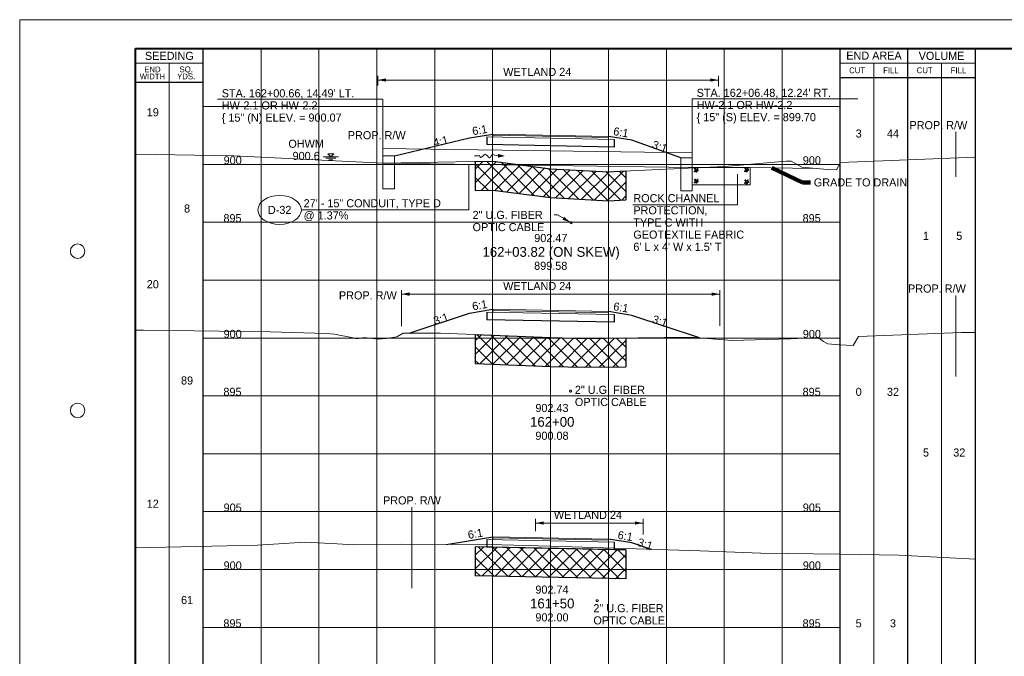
# Paper-space layout 'Layout1' of a CAD drawing. Header units: feet. Extents: x -1084 to 2301, y -843 to 1840.
# Tile 13 of 46: x -10 to 75, y 398 to 452. Entities that reach past the tile are written whole.
import ezdxf
from ezdxf.enums import TextEntityAlignment as Align

# ---------------------------------------------------------------- set-up
doc = ezdxf.new("R2010")
doc.units = ezdxf.units.FT
doc.header["$LTSCALE"] = 10
doc.header["$MEASUREMENT"] = 0
for name, pattern in [('DGN Style 2', [42.257429, 25.354457, -16.902971]), ('DGN Style 3', [59.1604, 42.257429, -16.902971]), ('DGN Style 5', [29.5802, 12.677229, -16.902971]), ('rowpr', [5.45, 1, -0.225, -0.225, 4]), ('stream', [1.4, 0.7, -0.1, 0.1, -0.1, 0.1, -0.1, 0.1, -0.1])]:
    doc.linetypes.add(name, pattern=pattern)
for name, color, linetype, lineweight in [('DR_P_Ditch', 133, 'stream', 13), ('DR_P_Erosion_Control', 7, 'Continuous', 13), ('DR_P_Flow_Arrow', 151, 'Continuous', 13), ('DR_P_Headwall', 120, 'Continuous', 13), ('DR_P_Storm_Sewer', 151, 'Continuous', 13), ('DR_P_Text', 7, 'Continuous', 13), ('DR_X_Storm_Sewer', 151, 'DGN Style 5', 0), ('DR_X_Text', 7, 'Continuous', 0), ('EV_Ecological_Text', 7, 'Continuous', 13), ('PV_P_Text', 7, 'Continuous', 13), ('RW_P_Fee_RW', 193, 'rowpr', 40), ('SH_Border', 7, 'Continuous', 40), ('SH_Data', 7, 'Continuous', 0), ('SH_Major_Grid_Line', 254, 'Continuous', 13), ('SH_Text', 7, 'Continuous', 13), ('TX_P_1', 7, 'Continuous', 13), ('TX_P_5', 7, 'Continuous', 13), ('TX_X_5', 7, 'Continuous', 0), ('UT_X_Telecom', 30, 'Continuous', 0), ('UT_X_Telecom_Text', 7, 'Continuous', 0), ('XS_P_Finished_Grade', 3, 'Continuous', 30), ('XS_P_Pavt_Surface', 251, 'Continuous', 13), ('XS_P_Subgrade', 4, 'Continuous', 30), ('XS_P_Undercut', 230, 'Continuous', 30), ('XS_X_Ground_Line', 3, 'DGN Style 2', 13)]:
    doc.layers.add(name, color=color, linetype=linetype, lineweight=lineweight)
doc.layers.add('SH_Cut_Line', color=7, linetype='DGN Style 3', lineweight=0, plot=False)
doc.layers.add('XS_P_Pavt_Layers', color=251, linetype='Continuous', lineweight=0, transparency=0.5)
doc.styles.add('Slanted-Normal LS 0.50', font='font31.shx', dxfattribs={"height": 0.14})
doc.styles.add('Slanted-Normal LS 0.50_0', font='font31.shx')
doc.styles.add('Slanted-Sub Title', font='font31.shx', dxfattribs={"height": 0.17})
doc.styles.add('Style-font30', font='font30.shx')
doc.styles.add('Style-font31', font='font31.shx')
doc.styles.add('Style-font70', font='font70.shx')
doc.dimstyles.new('Dec-1  Slanted', dxfattribs={"dimtxt": 0.14, "dimasz": 0.14, "dimexe": 0.07, "dimexo": 0.07, "dimgap": 0.07, "dimtad": 1, "dimdec": 1, "dimzin": 3, "dimdsep": 46, "dimtxsty": 'Slanted-Normal LS 0.50', "dimcen": 0.09, "dimclrd": 97, "dimclre": 97, "dimclrt": 7, "dimadec": 1, "dimazin": 3, "dimtfac": 1, "dimtdec": 1, "dimtofl": 0, "dimtmove": 1, "dimatfit": 1, "dimfxl": 1, "dimtzin": 3, "dimlwd": 0, "dimlwe": 0, "dimarcsym": 0})

# ---------------------------------------------------------------- blocks, each defined once
blk = doc.blocks.new('CROSS_SPLIT')
at = {"layer": 'SH_Border', "color": 7, "linetype": 'Continuous', "lineweight": 40, "flags": 128}
blk.add_lwpolyline([(2, 21.5), (33.5, 21.5), (33.5, 0.5), (2, 0.5), (2, 21.5)], close=True, dxfattribs=at)
at = {"layer": 'SH_Border', "color": 7, "linetype": 'Continuous', "lineweight": 0}
for centre in [(1, 18), (1, 15.25)]:
    blk.add_circle(centre, 0.125, dxfattribs=at)
at = {"layer": 'SH_Cut_Line', "color": 7, "linetype": 'DGN Style 3', "lineweight": 0, "flags": 128}
blk.add_lwpolyline([(0, 0), (34, 0), (34, 22), (0, 22), (0, 0)], close=True, dxfattribs=at)
at = {"layer": 'SH_Data', "color": 7, "linetype": 'Continuous', "lineweight": 30}
for p, q in [((3.167, 0.5), (3.167, 21.5)), ((14.166, 0.5), (14.166, 21.5)), ((15.333, 0.5), (15.333, 21.5)), ((16.5, 0.5), (16.5, 21.5)), ((3.167, 20.917), (2, 20.917)), ((14.166, 21), (16.5, 21))]:
    blk.add_line(p, q, dxfattribs=at)
at = {"layer": 'SH_Data', "color": 7, "linetype": 'Continuous', "lineweight": 0}
for p, q in [((3.167, 21.25), (2, 21.25)), ((14.166, 21.25), (16.5, 21.25))]:
    blk.add_line(p, q, dxfattribs=at)
at = {"layer": 'SH_Data', "color": 7, "linetype": 'Continuous', "lineweight": 13}
for p, q in [((2.583, 0.5), (2.583, 21.25)), ((14.75, 0.5), (14.75, 21.25)), ((15.917, 0.5), (15.917, 21.25))]:
    blk.add_line(p, q, dxfattribs=at)
at = {"layer": 'SH_Major_Grid_Line', "color": 254, "linetype": 'Continuous', "lineweight": 13}
for p, q in [((4.167, 0.5), (4.167, 21.5)), ((5.167, 0.5), (5.167, 21.5)), ((6.167, 0.5), (6.167, 21.5)), ((7.167, 0.5), (7.167, 21.5)), ((8.166, 0.5), (8.166, 21.5)), ((9.166, 0.5), (9.166, 21.5)), ((10.166, 0.5), (10.166, 21.5)), ((11.166, 0.5), (11.166, 21.5)), ((12.166, 0.5), (12.166, 21.5)), ((13.166, 0.5), (13.166, 21.5)), ((3.167, 20.5), (14.166, 20.5)), ((3.167, 19.5), (14.166, 19.5)), ((3.167, 18.5), (14.166, 18.5)), ((3.167, 17.5), (14.166, 17.5)), ((3.167, 16.5), (14.166, 16.5)), ((3.167, 15.5), (14.166, 15.5)), ((3.167, 14.5), (14.166, 14.5)), ((3.167, 13.5), (14.166, 13.5)), ((3.167, 12.5), (14.166, 12.5)), ((3.167, 11.5), (14.166, 11.5))]:
    blk.add_line(p, q, dxfattribs=at)
at = {"layer": 'SH_Data', "color": 7, "linetype": 'Continuous', "lineweight": 13, "style": 'Style-font30'}
for s, p in [('SEEDING', (2.584, 21.375)), ('END AREA', (14.75, 21.379)), ('VOLUME', (15.917, 21.375))]:
    blk.add_text(s, height=0.14, dxfattribs=at).set_placement(p, align=Align.MIDDLE_CENTER)
at = {"layer": 'SH_Data', "color": 7, "linetype": 'Continuous', "lineweight": 0, "style": 'Style-font30'}
for s, p in [('CUT', (14.459, 21.125)), ('FILL', (15.042, 21.125)), ('CUT', (15.625, 21.125)), ('FILL', (16.208, 21.125))]:
    blk.add_text(s, height=0.1, dxfattribs=at).set_placement(p, align=Align.MIDDLE_CENTER)
at = {"layer": 'SH_Data', "color": 7, "linetype": 'Continuous', "lineweight": 0, "char_height": 0.14, "attachment_point": 5, "line_spacing_factor": 0.728571, "style": 'Style-font30'}
for s, insert in [('\\H0.714286x;END\\PWIDTH', (2.292, 21.08)), ('\\H0.714286x;SQ.\\PYDS.', (2.875, 21.08))]:
    blk.add_mtext(s, dxfattribs=dict(at, insert=insert))
at = {"layer": 'SH_Data', "lineweight": 13, "style": 'Style-font30'}
for p in [(32.92, 21.004), (33.42, 21.004)]:
    blk.add_attdef('Text', text='', height=0.14, rotation=90, dxfattribs=at).set_placement(p, align=Align.CENTER)
at = {"layer": 'SH_Data', "color": 7, "linetype": 'Continuous', "lineweight": 0, "style": 'Style-font70'}
for p in [(32.75, 13.25), (33.252, 13.25)]:
    blk.add_attdef('Text', text='', height=0.25, rotation=90, dxfattribs=at).set_placement(p, align=Align.MIDDLE_CENTER)
at = {"layer": 'TX_P_1', "color": 7, "style": 'Style-font70'}
for p in [(32.75, 3.75), (33.25, 3.75)]:
    blk.add_attdef('Text', text='', height=0.25, rotation=90, dxfattribs=at).set_placement(p, align=Align.MIDDLE_CENTER)
blk = doc.blocks.new('XS POINT_362')
at = {"layer": 'RW_P_Fee_RW', "linetype": 'Continuous', "lineweight": 13}
blk.add_line((0, 3.5), (0, -3.5), dxfattribs=at)
blk = doc.blocks.new('GPKLBL_462')
at = {"layer": 'TX_P_5', "linetype": 'Continuous', "extrusion": (0, 0, -1), "insert": (-0.462, 0.97), "char_height": 0.7, "attachment_point": 3, "text_direction": (-0.986394, 0.164399, 0), "line_spacing_factor": 0.6, "style": 'Style-font31'}
blk.add_mtext('6:1', dxfattribs=at)
blk = doc.blocks.new('GPKLBL_463')
at = {"layer": 'TX_P_5', "linetype": 'Continuous', "insert": (-0.511, 0.978), "char_height": 0.7, "attachment_point": 1, "rotation": 350.53768, "line_spacing_factor": 0.6, "style": 'Style-font31'}
blk.add_mtext('6:1', dxfattribs=at)
blk = doc.blocks.new('GPKLBL_464')
at = {"layer": 'TX_P_5', "insert": (-1.211, 1.342), "char_height": 0.7, "attachment_point": 7, "rotation": 341.56505, "style": 'Style-font31'}
blk.add_mtext('3:1', dxfattribs=at)
blk = doc.blocks.new('XS POINT_363')
at = {"layer": 'RW_P_Fee_RW', "linetype": 'Continuous', "lineweight": 13}
blk.add_line((0, 3.5), (0, -3.5), dxfattribs=at)
blk = doc.blocks.new('XS POINT_364')
at = {"layer": 'RW_P_Fee_RW', "linetype": 'Continuous', "lineweight": 13}
blk.add_line((0, 3.5), (0, -3.5), dxfattribs=at)
blk = doc.blocks.new('GPKLBL_465')
at = {"layer": 'TX_P_5', "linetype": 'Continuous', "extrusion": (0, 0, -1), "insert": (-0.462, 0.97), "char_height": 0.7, "attachment_point": 3, "text_direction": (-0.986394, 0.164399, 0), "line_spacing_factor": 0.6, "style": 'Style-font31'}
blk.add_mtext('6:1', dxfattribs=at)
blk = doc.blocks.new('GPKLBL_466')
at = {"layer": 'TX_P_5', "linetype": 'Continuous', "insert": (-0.511, 0.978), "char_height": 0.7, "attachment_point": 1, "rotation": 350.53768, "line_spacing_factor": 0.6, "style": 'Style-font31'}
blk.add_mtext('6:1', dxfattribs=at)
blk = doc.blocks.new('GPKLBL_467')
at = {"layer": 'TX_P_5', "insert": (-1.211, 1.342), "char_height": 0.7, "attachment_point": 7, "rotation": 341.56505, "style": 'Style-font31'}
blk.add_mtext('3:1', dxfattribs=at)
blk = doc.blocks.new('GPKLBL_468')
at = {"layer": 'TX_P_5', "extrusion": (0, 0, -1), "insert": (-1.19, 1.335), "char_height": 0.7, "attachment_point": 9, "text_direction": (-0.948683, 0.316228, 0), "style": 'Style-font31'}
blk.add_mtext('3:1', dxfattribs=at)
blk = doc.blocks.new('GPKLBL_469')
at = {"layer": 'TX_P_5', "linetype": 'Continuous', "extrusion": (0, 0, -1), "insert": (-0.462, 0.97), "char_height": 0.7, "attachment_point": 3, "text_direction": (-0.986394, 0.164399, 0), "line_spacing_factor": 0.6, "style": 'Style-font31'}
blk.add_mtext('6:1', dxfattribs=at)
blk = doc.blocks.new('GPKLBL_470')
at = {"layer": 'TX_P_5', "linetype": 'Continuous', "insert": (-0.511, 0.978), "char_height": 0.7, "attachment_point": 1, "rotation": 350.53768, "line_spacing_factor": 0.6, "style": 'Style-font31'}
blk.add_mtext('6:1', dxfattribs=at)
blk = doc.blocks.new('DFL-P_87')
at = {"layer": 'DR_P_Flow_Arrow', "color": 151, "linetype": 'Continuous', "lineweight": 13}
blk.add_open_spline([(-0.08, 0), (-0.081, 0), (-0.082, 0), (-0.083, 0), (-0.094, 0), (-0.105, 0.005), (-0.116, 0.008), (-0.123, 0.01), (-0.131, 0.013), (-0.137, 0.015), (-0.151, 0.02), (-0.165, -0.02), (-0.179, -0.022), (-0.195, -0.023), (-0.212, 0.018), (-0.228, 0.019), (-0.245, 0.021), (-0.266, -0.028), (-0.284, -0.022), (-0.29, -0.02), (-0.287, 0.001), (-0.295, 0.001), (-0.313, 0), (-0.332, 0), (-0.35, 0)], degree=3, knots=[0, 0, 0, 0, 0.009646, 0.009646, 0.009646, 0.112481, 0.112481, 0.112481, 0.179673, 0.179673, 0.179673, 0.350625, 0.350625, 0.350625, 0.544565, 0.544565, 0.544565, 0.756426, 0.756426, 0.756426, 0.832712, 0.832712, 0.832712, 1, 1, 1, 1], dxfattribs=at)
at = {"layer": 'DR_P_Flow_Arrow', "color": 151, "linetype": 'Continuous', "lineweight": 0, "extrusion": (0, 0, -1)}
blk.add_solid([(0.08, 0.022), (0, 0), (0.08, -0.021)], dxfattribs=at)
blk = doc.blocks.new('XS POINT_365')
at = {"layer": 'RW_P_Fee_RW', "linetype": 'Continuous', "lineweight": 13}
blk.add_line((0, 3.5), (0, -3.5), dxfattribs=at)
blk = doc.blocks.new('WSELEV_7')
at = {"layer": 'DR_X_Storm_Sewer', "linetype": 'Continuous'}
for p, q in [((-0.135, 0), (0.135, 0)), ((0, 0), (-0.053, 0.053)), ((-0.053, 0.053), (0.053, 0.053)), ((0, 0), (0.053, 0.053)), ((-0.085, -0.025), (0.085, -0.025)), ((-0.035, -0.05), (0.035, -0.05))]:
    blk.add_line(p, q, dxfattribs=at)
blk = doc.blocks.new('GPKLBL_471')
at = {"layer": 'TX_P_5', "insert": (-1.211, 1.342), "char_height": 0.7, "attachment_point": 7, "rotation": 341.56505, "style": 'Style-font31'}
blk.add_mtext('3:1', dxfattribs=at)
blk = doc.blocks.new('GPKLBL_472')
at = {"layer": 'TX_P_5', "extrusion": (0, 0, -1), "insert": (-1.19, 1.335), "char_height": 0.7, "attachment_point": 9, "text_direction": (-0.948683, 0.316228, 0), "style": 'Style-font31'}
blk.add_mtext('4:1', dxfattribs=at)
blk = doc.blocks.new('RCP')
at = {"layer": 'DR_P_Erosion_Control'}
for points, knots in [([(0.018, 0.094), (0.034, 0.1), (0.049, 0.107), (0.065, 0.113), (0.073, 0.116), (0.077, 0.099), (0.078, 0.091), (0.079, 0.081), (0.071, 0.071), (0.063, 0.061), (0.052, 0.047), (0.024, 0.038), (0.018, 0.052), (0.015, 0.06), (0.014, 0.068), (0.014, 0.076), (0.014, 0.08), (0.012, 0.085), (0.014, 0.089), (0.016, 0.09), (0.017, 0.092), (0.018, 0.094)], [0, 0, 0, 0, 0.258176, 0.258176, 0.258176, 0.385117, 0.385117, 0.385117, 0.555016, 0.555016, 0.555016, 0.785627, 0.785627, 0.785627, 0.908123, 0.908123, 0.908123, 0.969027, 0.969027, 0.969027, 1, 1, 1, 1]), ([(0.047, 0.33), (0.055, 0.335), (0.064, 0.339), (0.072, 0.343), (0.081, 0.347), (0.092, 0.348), (0.102, 0.349), (0.109, 0.349), (0.116, 0.347), (0.123, 0.341), (0.129, 0.335), (0.128, 0.327), (0.127, 0.32), (0.124, 0.31), (0.12, 0.299), (0.109, 0.291), (0.099, 0.282), (0.089, 0.281), (0.078, 0.279), (0.067, 0.276), (0.054, 0.269), (0.043, 0.279), (0.036, 0.286), (0.034, 0.293), (0.034, 0.301), (0.035, 0.307), (0.035, 0.315), (0.04, 0.321), (0.042, 0.324), (0.044, 0.327), (0.047, 0.33)], [0, 0, 0, 0, 0.107172, 0.107172, 0.107172, 0.224609, 0.224609, 0.224609, 0.311187, 0.311187, 0.311187, 0.390245, 0.390245, 0.390245, 0.521508, 0.521508, 0.521508, 0.650159, 0.650159, 0.650159, 0.785017, 0.785017, 0.785017, 0.874079, 0.874079, 0.874079, 0.953282, 0.953282, 0.953282, 1, 1, 1, 1]), ([(0.156, 0.261), (0.171, 0.264), (0.186, 0.267), (0.201, 0.269), (0.216, 0.271), (0.223, 0.245), (0.227, 0.231), (0.23, 0.218), (0.228, 0.202), (0.217, 0.19), (0.204, 0.176), (0.189, 0.17), (0.173, 0.165), (0.159, 0.161), (0.143, 0.159), (0.129, 0.165), (0.12, 0.169), (0.114, 0.175), (0.109, 0.183), (0.1, 0.197), (0.098, 0.215), (0.105, 0.228), (0.11, 0.236), (0.117, 0.244), (0.126, 0.249), (0.133, 0.254), (0.14, 0.258), (0.148, 0.26), (0.151, 0.26), (0.154, 0.261), (0.156, 0.262)], [0, 0, 0, 0, 0.126661, 0.126661, 0.126661, 0.253188, 0.253188, 0.253188, 0.368171, 0.368171, 0.368171, 0.509113, 0.509113, 0.509113, 0.63015, 0.63015, 0.63015, 0.70369, 0.70369, 0.70369, 0.826515, 0.826515, 0.826515, 0.907901, 0.907901, 0.907901, 0.976801, 0.976801, 0.976801, 1, 1, 1, 1]), ([(0.158, 0.106), (0.17, 0.109), (0.181, 0.113), (0.193, 0.116), (0.211, 0.12), (0.228, 0.117), (0.245, 0.102), (0.259, 0.091), (0.26, 0.075), (0.256, 0.062), (0.252, 0.047), (0.242, 0.032), (0.227, 0.019), (0.208, 0.002), (0.181, -0.004), (0.162, 0.008), (0.146, 0.017), (0.129, 0.031), (0.126, 0.047), (0.124, 0.058), (0.13, 0.07), (0.136, 0.079), (0.14, 0.086), (0.144, 0.093), (0.15, 0.099), (0.152, 0.101), (0.155, 0.104), (0.158, 0.106)], [0, 0, 0, 0, 0.098896, 0.098896, 0.098896, 0.24332, 0.24332, 0.24332, 0.355319, 0.355319, 0.355319, 0.496743, 0.496743, 0.496743, 0.673566, 0.673566, 0.673566, 0.816859, 0.816859, 0.816859, 0.906168, 0.906168, 0.906168, 0.969895, 0.969895, 0.969895, 1, 1, 1, 1]), ([(0.287, 0.352), (0.3, 0.354), (0.312, 0.356), (0.325, 0.358), (0.336, 0.359), (0.339, 0.335), (0.335, 0.325), (0.331, 0.314), (0.322, 0.303), (0.311, 0.295), (0.301, 0.287), (0.279, 0.289), (0.273, 0.301), (0.269, 0.309), (0.271, 0.318), (0.273, 0.326), (0.274, 0.331), (0.275, 0.337), (0.279, 0.342), (0.281, 0.345), (0.284, 0.349), (0.287, 0.352)], [0, 0, 0, 0, 0.188286, 0.188286, 0.188286, 0.356428, 0.356428, 0.356428, 0.541746, 0.541746, 0.541746, 0.732506, 0.732506, 0.732506, 0.852511, 0.852511, 0.852511, 0.937171, 0.937171, 0.937171, 1, 1, 1, 1]), ([(0.307, 0.203), (0.319, 0.208), (0.331, 0.213), (0.342, 0.218), (0.355, 0.224), (0.36, 0.197), (0.363, 0.184), (0.366, 0.171), (0.363, 0.157), (0.352, 0.144), (0.342, 0.132), (0.331, 0.126), (0.319, 0.123), (0.309, 0.12), (0.297, 0.119), (0.288, 0.129), (0.276, 0.14), (0.272, 0.153), (0.274, 0.165), (0.276, 0.174), (0.28, 0.186), (0.289, 0.191), (0.295, 0.195), (0.301, 0.199), (0.307, 0.203)], [0, 0, 0, 0, 0.135762, 0.135762, 0.135762, 0.276579, 0.276579, 0.276579, 0.425633, 0.425633, 0.425633, 0.565886, 0.565886, 0.565886, 0.678149, 0.678149, 0.678149, 0.814077, 0.814077, 0.814077, 0.922173, 0.922173, 0.922173, 1, 1, 1, 1])]:
    blk.add_open_spline(points, degree=3, knots=knots, dxfattribs=at)

psp = doc.layouts.get("Layout1")

# ---------------------------------------------------------------- hatches: boundary and pattern name
at = {"layer": 'XS_P_Undercut', "lineweight": 0}
h = psp.add_hatch(dxfattribs=at)
h.set_pattern_fill('CROSSHATCH', color=256, style=0, pattern_type=2)
h.set_pattern_definition([(45, (32.5026, 439.23155), (-0.589255, 0.589255), []), (315, (32.5026, 439.23155), (0.589255, 0.589255), [])])
h.paths.add_polyline_path([(42.332, 436.931), (42.332, 439.431), (40.833, 439.363), (35.833, 439.627), (30.832, 440.273), (29.332, 440.248), (29.332, 437.748), (30.832, 437.773), (35.833, 437.127), (40.833, 436.863)])
h = psp.add_hatch(dxfattribs=at)
h.set_pattern_fill('CROSSHATCH', color=256, style=0, pattern_type=2)
h.set_pattern_definition([(45, (39.0894, 426.2594), (-0.589255, 0.589255), []), (315, (39.0894, 426.2594), (0.589255, 0.589255), [])])
h.paths.add_polyline_path([(42.332, 422.506), (42.332, 425.006), (38.792, 424.97), (35.833, 425.04), (29.332, 425.297), (29.332, 422.797), (35.833, 422.54), (38.792, 422.47)])
h = psp.add_hatch(dxfattribs=at)
h.set_pattern_fill('CROSSHATCH', color=256, style=0, pattern_type=2)
h.set_pattern_definition([(45, (39.83804, 404.96225), (-0.589255, 0.589255), []), (315, (39.83804, 404.96225), (0.589255, 0.589255), [])])
h.paths.add_polyline_path([(29.332, 406.949), (29.332, 404.449), (42.332, 404.189), (42.332, 406.689), (41.333, 406.709), (30.333, 406.929)])

# ---------------------------------------------------------------- linework, layer by layer
at = {"layer": 'DR_P_Ditch'}
psp.add_line((53.067, 439.743), (58.533, 439.657), dxfattribs=at)
at = {"layer": 'DR_P_Erosion_Control'}
for p, q in [((48.067, 439.743), (53.067, 439.743)), ((48.067, 438.243), (48.067, 439.743)), ((53.067, 439.743), (53.067, 438.243)), ((51.966, 436.513), (51.966, 439.165)), ((53.067, 438.243), (48.067, 438.243))]:
    psp.add_line(p, q, dxfattribs=at)
at = {"layer": 'DR_P_Headwall'}
for p, q in [((21.348, 440.738), (22.348, 440.738)), ((21.348, 437.891), (21.348, 440.738)), ((22.348, 440.738), (22.348, 437.891)), ((47.067, 440.568), (48.067, 440.568)), ((47.067, 437.721), (47.067, 440.568)), ((48.067, 440.568), (48.067, 437.721)), ((22.348, 437.891), (21.348, 437.891)), ((48.067, 437.721), (47.067, 437.721))]:
    psp.add_line(p, q, dxfattribs=at)
at = {"layer": 'DR_P_Storm_Sewer'}
for p, q in [((21.348, 441.363), (21.348, 440.113)), ((21.348, 441.363), (48.067, 440.993)), ((48.067, 440.993), (48.067, 439.743)), ((21.348, 440.113), (48.067, 439.743))]:
    psp.add_line(p, q, dxfattribs=at)
at = {"layer": 'DR_P_Text'}
for p, q in [((7.07, 445.638), (21.348, 445.638)), ((21.348, 441.363), (21.348, 445.638)), ((48.067, 445.675), (62.345, 445.675)), ((48.067, 440.993), (48.067, 445.675)), ((28.76, 436.065), (28.76, 440.011)), ((14.315, 436.065), (28.76, 436.065)), ((42.933, 436.513), (51.966, 436.513))]:
    psp.add_line(p, q, dxfattribs=at)
at = {"layer": 'DR_P_Text', "color": 7, "linetype": 'Continuous', "lineweight": 13}
psp.add_ellipse((12.44, 436.065), major_axis=(1.875, 0), ratio=0.666667, dxfattribs=at)
at = {"layer": 'EV_Ecological_Text', "color": 97, "linetype": 'Continuous', "lineweight": 0}
for p, q in [((20.922, 446.82), (20.922, 447.638)), ((20.922, 447.288), (50.322, 447.288)), ((50.322, 446.739), (50.322, 447.638)), ((22.953, 426.009), (22.953, 429.142)), ((22.953, 428.792), (50.442, 428.792)), ((50.442, 426.038), (50.442, 429.142)), ((34.532, 409.015), (43.822, 409.015)), ((34.532, 408.299), (34.532, 409.365)), ((43.822, 408.033), (43.822, 409.365))]:
    psp.add_line(p, q, dxfattribs=at)
at = {"layer": 'EV_Ecological_Text', "color": 4, "linetype": 'Continuous', "lineweight": 0}
for points in [[(21.622, 447.148), (20.922, 447.288), (21.622, 447.428)], [(23.652, 428.652), (22.953, 428.792), (23.652, 428.932)], [(35.233, 408.875), (34.532, 409.015), (35.233, 409.155)]]:
    psp.add_solid(points, dxfattribs=at)
at = {"layer": 'EV_Ecological_Text', "color": 4, "linetype": 'Continuous', "lineweight": 0, "extrusion": (0, 0, -1)}
for points in [[(-49.623, 447.428), (-50.322, 447.288), (-49.623, 447.148)], [(-49.742, 428.932), (-50.442, 428.792), (-49.742, 428.652)], [(-43.122, 409.155), (-43.822, 409.015), (-43.122, 408.875)]]:
    psp.add_solid(points, dxfattribs=at)
at = {"layer": 'RW_P_Fee_RW', "linetype": 'Continuous', "lineweight": 13}
psp.add_line((70.812, 442.799), (70.812, 438.929), dxfattribs=at)
at = {"layer": 'UT_X_Telecom', "linetype": 'DGN Style 3'}
for centre in [(37.612, 434.96), (37.553, 420.409), (39.853, 402.305)]:
    psp.add_circle(centre, 0.0833, dxfattribs=at)
at = {"layer": 'UT_X_Telecom_Text', "color": 97, "linetype": 'Continuous', "lineweight": 0}
for p in [(36.126, 435.627), (37.54, 435.001)]:
    psp.add_line(p, (36.433, 435.627), dxfattribs=at)
at = {"layer": 'UT_X_Telecom_Text', "color": 4, "linetype": 'Continuous', "lineweight": 0}
psp.add_solid([(37, 435.468), (37.54, 435.001), (36.862, 435.224)], dxfattribs=at)
at = {"layer": 'XS_P_Finished_Grade'}
for p, q in [((22.348, 440.738), (28.833, 442.28)), ((28.833, 442.28), (30.832, 442.613)), ((42.833, 442.08), (40.833, 442.413)), ((47.067, 440.568), (42.833, 442.08)), ((23.625, 425.415), (28.833, 427.151)), ((28.833, 427.151), (30.832, 427.484)), ((42.833, 426.951), (40.833, 427.284)), ((48.674, 425.004), (42.833, 426.951)), ((26.821, 407.167), (30.832, 407.835)), ((42.833, 407.302), (40.833, 407.635)), ((44.539, 406.733), (42.833, 407.302))]:
    psp.add_line(p, q, dxfattribs=at)
at = {"layer": 'XS_P_Pavt_Layers', "color": 2, "lineweight": 13}
for p, q in [((41.333, 442.153), (30.333, 442.373)), ((40.833, 442.309), (30.832, 442.509)), ((41.333, 427.024), (30.333, 427.244)), ((40.833, 427.18), (30.832, 427.38)), ((41.333, 407.375), (30.333, 407.595)), ((40.833, 407.531), (30.832, 407.731))]:
    psp.add_line(p, q, dxfattribs=at)
at = {"layer": 'XS_P_Pavt_Surface', "color": 193}
for p, q in [((30.832, 442.613), (30.832, 442.363)), ((40.833, 442.413), (30.832, 442.613)), ((40.833, 442.413), (40.833, 442.163)), ((30.832, 427.484), (30.832, 427.234)), ((40.833, 427.284), (30.832, 427.484)), ((40.833, 427.284), (40.833, 427.034)), ((30.832, 407.835), (30.832, 407.585)), ((40.833, 407.635), (30.832, 407.835)), ((40.833, 407.635), (40.833, 407.385))]:
    psp.add_line(p, q, dxfattribs=at)
at = {"layer": 'XS_P_Subgrade'}
for p, q in [((30.333, 442.373), (30.333, 441.707)), ((41.333, 442.153), (41.333, 441.487)), ((41.333, 441.487), (30.333, 441.707)), ((30.333, 427.244), (30.333, 426.578)), ((41.333, 427.024), (41.333, 426.358)), ((41.333, 426.358), (30.333, 426.578)), ((30.333, 407.595), (30.333, 406.929)), ((41.333, 407.375), (41.333, 406.709)), ((41.333, 406.709), (30.333, 406.929))]:
    psp.add_line(p, q, dxfattribs=at)
at = {"layer": 'XS_P_Undercut'}
for p, q in [((29.332, 440.248), (29.332, 437.748)), ((42.332, 439.431), (42.332, 436.931)), ((29.332, 425.297), (29.332, 422.797)), ((42.332, 425.006), (42.332, 422.506)), ((29.332, 406.949), (29.332, 404.449)), ((42.332, 406.689), (29.332, 406.949)), ((42.332, 406.689), (42.332, 404.189)), ((42.332, 404.189), (29.332, 404.449))]:
    psp.add_line(p, q, dxfattribs=at)
at = {"layer": 'XS_P_Undercut', "flags": 128}
for points in [[(29.332, 440.248), (30.832, 440.273), (35.833, 439.627), (40.833, 439.363), (42.332, 439.431)], [(29.332, 437.748), (30.832, 437.773), (35.833, 437.127), (40.833, 436.863), (42.332, 436.931)], [(29.332, 425.297), (35.833, 425.04), (38.792, 424.97), (42.332, 425.006)], [(29.332, 422.797), (35.833, 422.54), (38.792, 422.47), (42.332, 422.506)]]:
    psp.add_lwpolyline(points, dxfattribs=at)
at = {"layer": 'XS_P_Undercut', "lineweight": 0, "flags": 128}
for points in [[(42.332, 436.931), (42.332, 439.431), (40.833, 439.363), (35.833, 439.627), (30.832, 440.273), (29.332, 440.248), (29.332, 437.748), (30.832, 437.773), (35.833, 437.127), (40.833, 436.863), (42.332, 436.931)], [(42.332, 422.506), (42.332, 425.006), (38.792, 424.97), (35.833, 425.04), (29.332, 425.297), (29.332, 422.797), (35.833, 422.54), (38.792, 422.47), (42.332, 422.506)], [(29.332, 406.949), (29.332, 404.449), (42.332, 404.189), (42.332, 406.689), (41.333, 406.709), (30.333, 406.929), (29.332, 406.949)]]:
    psp.add_lwpolyline(points, close=True, dxfattribs=at)
at = {"layer": 'XS_X_Ground_Line'}
for p, q in [((21.348, 440.113), (8.476, 440.741)), ((50.832, 439.816), (56.158, 440.265))]:
    psp.add_line(p, q, dxfattribs=at)
at = {"layer": 'XS_X_Ground_Line', "flags": 128}
for points in [[(0, 440.869), (8.476, 440.741)], [(56.158, 440.265), (56.596, 440.285), (57.516, 439.762), (59.746, 439.564), (60.502, 439.52), (60.847, 440.173), (72.5, 440.628)], [(21.348, 440.113), (30.832, 440.273), (35.833, 439.627), (40.833, 439.363), (50.832, 439.816)], [(0, 425.686), (0.679, 425.689), (11.625, 425.524), (16.453, 425.402), (17.191, 425.338), (18.8, 425.023), (19.114, 424.93), (19.725, 425.054), (20.955, 424.907), (21.65, 424.951), (22.557, 425.105), (23.096, 425.415), (26.319, 425.416), (35.833, 425.04), (37.212, 424.986), (38.792, 424.97), (47.961, 425.063), (51.49, 424.77), (56.533, 424.925), (58.936, 425.038), (59.398, 424.702), (59.769, 424.497), (60.757, 424.41), (61.953, 424.34), (62.413, 425.138), (71.317, 425.485), (72.5, 425.477)], [(0, 406.864), (10.521, 407.106), (14.636, 407.364), (17.415, 407.23), (18.826, 407.124), (22.979, 407.193), (31.606, 407.134), (35.832, 407.003), (48.755, 406.602), (53.988, 406.422), (60.803, 406.315), (65.901, 406.231), (72.5, 405.895)]]:
    psp.add_lwpolyline(points, dxfattribs=at)

# ---------------------------------------------------------------- block references
at = {"layer": 'DR_P_Erosion_Control'}
for p in [(48.221, 439.318), (52.563, 439.339), (48.221, 438.367), (52.563, 438.311)]:
    psp.add_blockref('RCP', p, dxfattribs=at)
at = {"layer": 'DR_P_Flow_Arrow', "color": 151, "linetype": 'Continuous', "lineweight": 0, "xscale": 7.500000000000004, "yscale": 7.500000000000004, "zscale": 7.500000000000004, "rotation": 359.6354731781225}
psp.add_blockref('DFL-P_87', (31.9, 440.731), dxfattribs=at)
at = {"layer": 'DR_X_Storm_Sewer', "linetype": 'Continuous', "xscale": 5, "yscale": 5, "zscale": 5}
psp.add_blockref('WSELEV_7', (16.859, 440.653), dxfattribs=at)
at = {"layer": 'RW_P_Fee_RW', "linetype": 'Continuous', "lineweight": 13, "xscale": 0.7497694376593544, "yscale": 0.7497694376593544, "zscale": 0.7497694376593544}
psp.add_blockref('XS POINT_365', (20.822, 439.262), dxfattribs=at)
at = {"layer": 'RW_P_Fee_RW', "linetype": 'Continuous', "lineweight": 13}
for name, p in [('XS POINT_364', (70.822, 425.181)), ('XS POINT_363', (20.822, 424.59)), ('XS POINT_362', (23.862, 406.879))]:
    psp.add_blockref(name, p, dxfattribs=at)
at = {"layer": 'SH_Cut_Line', "color": 7, "linetype": 'DGN Style 3', "lineweight": 0, "xscale": 5, "yscale": 5, "zscale": 5}
psp.add_blockref('CROSS_SPLIT', (-10, 342.5), dxfattribs=at)
at = {"layer": 'TX_P_5', "linetype": 'Continuous', "extrusion": (0, 0, -1)}
for name, p in [('GPKLBL_469', (-29.833, 442.447)), ('GPKLBL_465', (-29.833, 427.318)), ('GPKLBL_462', (-29.456, 407.571))]:
    psp.add_blockref(name, p, dxfattribs=at)
at = {"layer": 'TX_P_5', "linetype": 'Continuous'}
for name, p in [('GPKLBL_470', (41.833, 442.247)), ('GPKLBL_466', (41.833, 427.118)), ('GPKLBL_463', (42.209, 407.371))]:
    psp.add_blockref(name, p, dxfattribs=at)
at = {"layer": 'TX_P_5', "extrusion": (0, 0, -1), "rotation": 5.062366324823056}
psp.add_blockref('GPKLBL_472', (-25.75, 440.579), dxfattribs=at)
at = {"layer": 'TX_P_5', "rotation": 358.7911221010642}
psp.add_blockref('GPKLBL_471', (45.711, 440.052), dxfattribs=at)
at = {"layer": 'TX_P_5', "extrusion": (0, 0, -1)}
psp.add_blockref('GPKLBL_468', (-25.912, 425.184), dxfattribs=at)
at = {"layer": 'TX_P_5'}
for name, p in [('GPKLBL_467', (45.753, 424.984)), ('GPKLBL_464', (44.478, 405.721))]:
    psp.add_blockref(name, p, dxfattribs=at)

# ---------------------------------------------------------------- texts
at = {"layer": 'DR_P_Text', "lineweight": 13, "style": 'Slanted-Normal LS 0.50'}
psp.add_text('D-32', height=0.7, dxfattribs=at).set_placement((12.44, 436.065), align=Align.MIDDLE_CENTER)
at = {"layer": 'DR_P_Text', "char_height": 0.7, "line_spacing_factor": 0.9, "style": 'Slanted-Normal LS 0.50'}
for s, insert, attachment_point in [('STA. 162+00.66, 14.49\' LT.\\PHW-2.1 OR HW-2.2\\P\\{ 15" (N) ELEV. = 900.07', (7.443, 446.493), 1), ('STA. 162+06.48, 12.24\' RT.\\PHW-2.1 OR HW-2.2\\P\\{ 15" (S) ELEV. = 899.70', (48.44, 446.53), 1), ('GRADE TO DRAIN', (58.557, 438.438), 4), ('27\' - 15" CONDUIT, TYPE D\\P@ 1.37%', (14.511, 436.99), 1), ("ROCK CHANNEL\\PPROTECTION,\\PTYPE C WITH\\PGEOTEXTILE FABRIC\\P6' L x 4' W x 1.5' T\\P\\P", (42.974, 437.431), 1)]:
    psp.add_mtext(s, dxfattribs=dict(at, insert=insert, attachment_point=attachment_point))
at = {"layer": 'DR_X_Text', "insert": (14.728, 440.371), "char_height": 0.7, "attachment_point": 8, "line_spacing_factor": 0.9, "style": 'Slanted-Normal LS 0.50'}
psp.add_mtext('OHWM\\P900.6', dxfattribs=at)
at = {"layer": 'EV_Ecological_Text', "color": 7, "linetype": 'Continuous', "lineweight": 0, "style": 'Slanted-Normal LS 0.50'}
for p in [(34.679, 447.988), (34.676, 429.492), (39.058, 409.715)]:
    psp.add_text('WETLAND 24', height=0.7, dxfattribs=at).set_placement(p, align=Align.MIDDLE_CENTER)
at = {"layer": 'PV_P_Text', "style": 'Slanted-Normal LS 0.50'}
for s, p in [('902.47', (35.852, 433.289)), ('902.43', (35.95, 418.605)), ('902.74', (35.95, 402.916))]:
    psp.add_text(s, height=0.7, dxfattribs=at).set_placement(p, align=Align.CENTER)
at = {"layer": 'RW_P_Fee_RW', "linetype": 'Continuous', "lineweight": 13, "char_height": 0.7, "attachment_point": 2, "line_spacing_factor": 0.9, "style": 'Style-font31'}
for insert in [(69.309, 443.741), (20.822, 442.87), (69.183, 429.623), (20.056, 429.032), (23.862, 411.321)]:
    psp.add_mtext('PROP. R/W', dxfattribs=dict(at, insert=insert))
at = {"layer": 'SH_Text', "style": 'Style-font31'}
for s, p in [('19', (1.489, 444.154)), ('3', (62.428, 442.319)), ('44', (65.39, 442.319)), ('900', (8.386, 440)), ('900', (58.386, 440)), ('8', (4.448, 435.838)), ('895', (8.369, 435)), ('895', (58.369, 435)), ('1', (68.239, 433.476)), ('5', (71.111, 433.476)), ('20', (1.489, 429.296)), ('900', (8.386, 425)), ('900', (58.386, 425)), ('89', (4.448, 420.979)), ('895', (8.369, 420)), ('895', (58.369, 420)), ('0', (62.428, 420)), ('32', (65.39, 420)), ('5', (68.239, 414.757)), ('32', (71.111, 414.757)), ('12', (1.489, 410.332)), ('905', (8.386, 410)), ('905', (58.386, 410)), ('900', (8.386, 405)), ('900', (58.386, 405)), ('61', (4.448, 402.015)), ('895', (8.369, 400)), ('895', (58.369, 400)), ('5', (62.428, 400)), ('3', (65.39, 400))]:
    psp.add_text(s, height=0.7, dxfattribs=at).set_placement(p, align=Align.CENTER)
at = {"layer": 'TX_P_5', "style": 'Slanted-Sub Title'}
for s, p in [('162+03.82 (ON SKEW)', (35.876, 432.439)), ('162+00', (35.974, 417.755)), ('161+50', (35.974, 402.066))]:
    psp.add_text(s, height=0.85, dxfattribs=at).set_placement(p, align=Align.MIDDLE_CENTER)
at = {"layer": 'TX_X_5', "style": 'Style-font31'}
psp.add_text('899.58', height=0.7, dxfattribs=at).set_placement((35.844, 431.589), align=Align.TOP_CENTER)
at = {"layer": 'TX_X_5', "linetype": 'Continuous', "style": 'Style-font31'}
for s, p in [('900.08', (35.95, 416.905)), ('902.00', (35.95, 401.216))]:
    psp.add_text(s, height=0.7, dxfattribs=at).set_placement(p, align=Align.TOP_CENTER)
at = {"layer": 'UT_X_Telecom_Text', "char_height": 0.7, "attachment_point": 1, "line_spacing_factor": 0.9, "style": 'Slanted-Normal LS 0.50'}
for insert in [(29.097, 435.981), (37.929, 420.873), (39.527, 402.008)]:
    psp.add_mtext('2" U.G. FIBER\\POPTIC CABLE', dxfattribs=dict(at, insert=insert))

# ---------------------------------------------------------------- leaders
at = {"layer": 'DR_P_Text', "color": 97, "linetype": 'Continuous', "lineweight": 0, "annotation_type": 0, "has_hookline": 1, "hookline_direction": 0, "text_width": 8.539}
psp.add_leader([(54.941, 439.714), (57.568, 438.438), (58.268, 438.438)], dimstyle='Dec-1  Slanted', override={"dimtxt": 0.7, "dimasz": 0.7, "dimgap": 0.35, "dimtad": 0, "dimtxsty": 'Slanted-Normal LS 0.50_0', "dimclrd": 0, "dimlwd": 65534}, dxfattribs=at)

doc.saveas('drawing.dxf')
